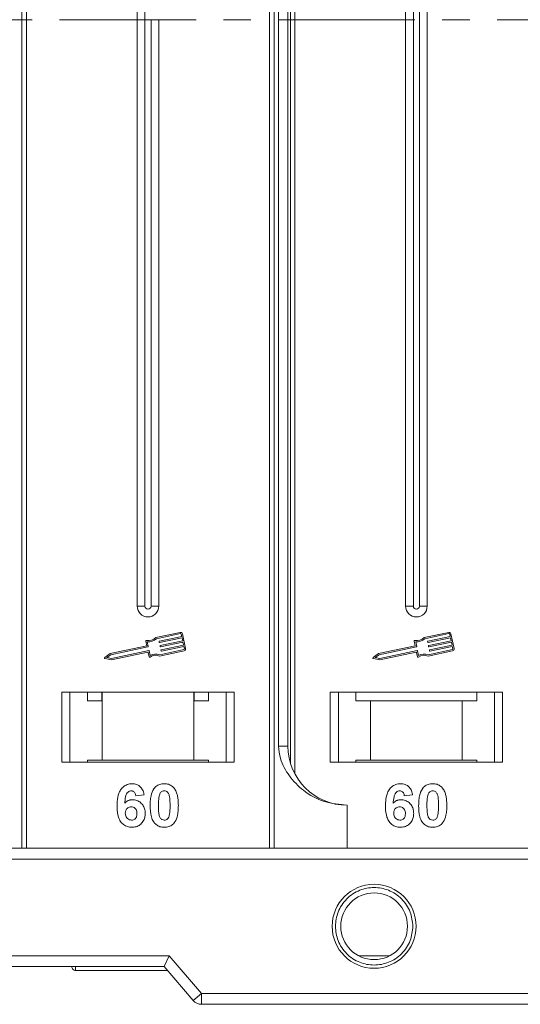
# Model space of a CAD drawing. Header units: millimetres. Extents: x -623 to 852, y 50 to 1083.
# Tile 21 of 72: x 172 to 219, y 277 to 369. Entities that reach past the tile are written whole.
import ezdxf

# ---------------------------------------------------------------- set-up
doc = ezdxf.new("R2010")
doc.units = ezdxf.units.MM
doc.linetypes.add('CENTERX2', pattern=[20.32, 12.7, -2.54, 2.54, -2.54])

msp = doc.modelspace()

# ---------------------------------------------------------------- linework, layer by layer
at = {"color": 7, "linetype": 'Continuous', "lineweight": 15}
for p, q in [((172.386, 445.501), (172.386, 368.501)), ((172.805, 368.501), (172.805, 445.501)), ((195.381, 445.501), (195.381, 368.501)), ((195.8, 368.501), (195.8, 445.501)), ((197.734, 368.501), (197.734, 438.579)), ((197.315, 437.549), (197.315, 368.501)), ((196.208, 436.001), (196.208, 368.501)), ((197.093, 368.501), (197.093, 436.001)), ((183.093, 423.001), (183.093, 368.501)), ((183.808, 423.001), (183.808, 368.501)), ((208.022, 423.001), (208.022, 368.501)), ((208.737, 423.001), (208.737, 368.501)), ((209.307, 368.501), (209.307, 423.001)), ((210.022, 368.501), (210.022, 423.001)), ((172.386, 368.501), (172.386, 291.501)), ((172.805, 291.501), (172.805, 368.501)), ((183.093, 368.501), (183.093, 314.001)), ((183.808, 368.501), (183.808, 314.001)), ((184.378, 314.001), (184.378, 368.501)), ((185.093, 314.001), (185.093, 368.501)), ((195.381, 368.501), (195.381, 291.501)), ((195.8, 291.501), (195.8, 368.501)), ((196.208, 368.501), (196.208, 301.001)), ((197.093, 301.001), (197.093, 368.501)), ((197.315, 368.501), (197.315, 299.454)), ((197.734, 298.424), (197.734, 368.501)), ((208.022, 368.501), (208.022, 314.001)), ((208.737, 368.501), (208.737, 314.001)), ((209.307, 314.001), (209.307, 368.501)), ((210.022, 314.001), (210.022, 368.501)), ((183.808, 314.001), (183.093, 314.001)), ((185.093, 314.001), (184.378, 314.001)), ((208.737, 314.001), (208.022, 314.001)), ((210.022, 314.001), (209.307, 314.001)), ((187.089, 311.568), (184.811, 311.087)), ((187.114, 311.453), (184.871, 310.979)), ((185.149, 310.738), (187.232, 311.178)), ((187.232, 311.178), (187.183, 311.408)), ((187.589, 310.053), (187.298, 311.432)), ((212.019, 311.568), (209.74, 311.087)), ((212.043, 311.453), (209.8, 310.979)), ((210.079, 310.738), (212.161, 311.178)), ((212.161, 311.178), (212.113, 311.408)), ((212.519, 310.053), (212.228, 311.432)), ((183.982, 310.311), (180.584, 309.593)), ((184.093, 310.215), (180.632, 309.483)), ((183.889, 310.756), (183.982, 310.311)), ((184.022, 310.694), (184.116, 310.25)), ((185.139, 310.646), (185.127, 310.703)), ((187.256, 311.063), (185.173, 310.623)), ((185.224, 310.244), (185.212, 310.301)), ((185.234, 310.336), (187.317, 310.776)), ((187.341, 310.661), (185.258, 310.221)), ((185.319, 309.934), (187.402, 310.374)), ((187.426, 310.259), (185.343, 309.819)), ((187.317, 310.776), (187.256, 311.063)), ((187.402, 310.374), (187.341, 310.661)), ((187.475, 310.029), (187.426, 310.259)), ((208.912, 310.311), (205.513, 309.593)), ((209.022, 310.215), (205.561, 309.483)), ((208.818, 310.756), (208.912, 310.311)), ((208.951, 310.694), (209.045, 310.25)), ((210.068, 310.646), (210.056, 310.703)), ((212.186, 311.063), (210.103, 310.623)), ((210.153, 310.244), (210.141, 310.301)), ((210.164, 310.336), (212.246, 310.776)), ((212.271, 310.661), (210.188, 310.221)), ((210.249, 309.934), (212.331, 310.374)), ((212.355, 310.259), (210.273, 309.819)), ((212.246, 310.776), (212.186, 311.063)), ((212.331, 310.374), (212.271, 310.661)), ((212.404, 310.029), (212.355, 310.259)), ((180.584, 309.593), (180.082, 309.243)), ((180.632, 309.483), (180.262, 309.225)), ((180.704, 309.139), (184.166, 309.87)), ((180.705, 309.019), (184.075, 309.731)), ((184.11, 309.708), (184.198, 309.292)), ((184.201, 309.847), (184.294, 309.403)), ((185.175, 309.363), (187.454, 309.844)), ((185.187, 309.486), (187.429, 309.959)), ((185.309, 309.841), (185.296, 309.899)), ((205.513, 309.593), (205.011, 309.243)), ((205.561, 309.483), (205.192, 309.225)), ((205.634, 309.139), (209.095, 309.87)), ((205.635, 309.019), (209.005, 309.731)), ((209.039, 309.708), (209.127, 309.292)), ((209.13, 309.847), (209.224, 309.403)), ((210.104, 309.363), (212.383, 309.844)), ((210.116, 309.486), (212.359, 309.959)), ((210.238, 309.841), (210.226, 309.899)), ((180.104, 309.137), (180.705, 309.019)), ((180.262, 309.225), (180.704, 309.139)), ((205.034, 309.137), (205.635, 309.019)), ((205.192, 309.225), (205.634, 309.139)), ((192.093, 306.001), (176.093, 306.001)), ((176.093, 306.001), (176.093, 299.501)), ((176.843, 299.501), (176.843, 306.001)), ((178.479, 306.001), (178.479, 305.201)), ((179.797, 305.201), (179.797, 306.001)), ((179.843, 306.001), (179.843, 299.701)), ((188.343, 299.701), (188.343, 306.001)), ((188.389, 306.001), (188.389, 305.201)), ((189.707, 305.201), (189.707, 306.001)), ((191.343, 306.001), (191.343, 299.501)), ((192.093, 299.501), (192.093, 306.001)), ((217.022, 306.001), (201.022, 306.001)), ((201.022, 306.001), (201.022, 299.501)), ((201.772, 299.501), (201.772, 306.001)), ((203.409, 306.001), (203.409, 305.201)), ((214.636, 305.201), (214.636, 306.001)), ((216.272, 306.001), (216.272, 299.501)), ((217.022, 299.501), (217.022, 306.001)), ((178.479, 305.201), (179.797, 305.201)), ((188.389, 305.201), (189.707, 305.201)), ((203.409, 305.201), (204.772, 305.201)), ((204.772, 305.201), (204.772, 299.701)), ((204.772, 305.201), (213.272, 305.201)), ((213.272, 299.701), (213.272, 305.201)), ((213.272, 305.201), (214.636, 305.201)), ((196.208, 301.001), (197.093, 301.001)), ((176.093, 299.501), (192.093, 299.501)), ((179.843, 299.701), (178.479, 299.701)), ((178.479, 299.501), (178.479, 299.701)), ((179.843, 299.701), (188.343, 299.701)), ((189.707, 299.701), (188.343, 299.701)), ((189.707, 299.701), (189.707, 299.501)), ((201.022, 299.501), (217.022, 299.501)), ((204.772, 299.701), (203.409, 299.701)), ((203.409, 299.501), (203.409, 299.701)), ((204.772, 299.701), (213.272, 299.701)), ((214.636, 299.701), (213.272, 299.701)), ((214.636, 299.701), (214.636, 299.501)), ((183.734, 296.457), (182.965, 296.373)), ((208.663, 296.457), (207.894, 296.373)), ((202.593, 295.501), (202.593, 291.501)), ((241.593, 291.501), (170.038, 291.501)), ((171.156, 290.501), (241.593, 290.501)), ((186.053, 281.501), (150.593, 281.501)), ((185.593, 280.501), (186.053, 281.501)), ((189.053, 278.001), (186.053, 281.501)), ((206.524, 281.501), (203.662, 281.501)), ((150.593, 280.501), (185.593, 280.501)), ((150.593, 280.501), (177.022, 280.501)), ((177.372, 280.151), (177.372, 280.151)), ((185.593, 280.501), (188.294, 277.351)), ((188.294, 277.351), (189.053, 278.001)), ((241.593, 278.001), (189.053, 278.001)), ((189.053, 278.001), (189.053, 277.001)), ((189.053, 277.001), (241.593, 277.001))]:
    msp.add_line(p, q, dxfattribs=at)
at = {"color": 1, "linetype": 'CENTERX2', "lineweight": 13}
msp.add_line((676.246, 368.501), (-161.837, 368.501), dxfattribs=at)
at = {"color": 7, "linetype": 'Continuous', "lineweight": 15}
for radius in [3.9, 3.1]:
    msp.add_circle((205.093, 284.251), radius, dxfattribs=at)
for centre, radius, start, end in [((184.093, 314.001), 1, 180, 0), ((184.093, 314.001), 0.285, 180, 0), ((209.022, 314.001), 1, 180, 0), ((209.022, 314.001), 0.285, 180, 0), ((187.126, 311.396), 0.176, 11.9297, 101.9297), ((187.126, 311.396), 0.0587, 11.9297, 101.9297), ((212.055, 311.396), 0.176, 11.9297, 101.9297), ((212.055, 311.396), 0.0587, 11.9297, 101.9297), ((183.946, 310.768), 0.0587, 76.41469, 191.9297), ((184.165, 311.673), 0.873, 256.41469, 317.74736), ((184.165, 311.673), 0.99, 261.69305, 315.48899), ((184.087, 310.243), 0.0294, 281.9297, 11.9297), ((185.155, 310.709), 0.0294, 101.9297, 191.9297), ((185.167, 310.652), 0.0294, 191.9297, 281.9297), ((185.24, 310.307), 0.0294, 101.9297, 191.9297), ((185.252, 310.25), 0.0294, 191.9297, 281.9297), ((208.876, 310.768), 0.0587, 76.41469, 191.9297), ((209.094, 311.673), 0.873, 256.41469, 317.74736), ((209.094, 311.673), 0.99, 261.69305, 315.48899), ((209.016, 310.243), 0.0294, 281.9297, 11.9297), ((210.085, 310.709), 0.0294, 101.9297, 191.9297), ((210.097, 310.652), 0.0294, 191.9297, 281.9297), ((210.17, 310.307), 0.0294, 101.9297, 191.9297), ((210.182, 310.25), 0.0294, 191.9297, 281.9297), ((184.081, 309.702), 0.0294, 11.9297, 101.9297), ((184.172, 309.841), 0.0294, 11.9297, 101.9297), ((184.255, 309.305), 0.0587, 191.9297, 307.44471), ((184.822, 308.565), 0.873, 66.11204, 127.44471), ((184.822, 308.565), 0.99, 68.37041, 122.16635), ((185.325, 309.905), 0.0294, 101.9297, 191.9297), ((185.337, 309.847), 0.0294, 191.9297, 281.9297), ((187.417, 310.017), 0.0587, 281.9297, 11.9297), ((187.417, 310.017), 0.176, 281.9297, 11.9297), ((209.011, 309.702), 0.0294, 11.9297, 101.9297), ((209.101, 309.841), 0.0294, 11.9297, 101.9297), ((209.185, 309.305), 0.0587, 191.9297, 307.44471), ((209.751, 308.565), 0.873, 66.11204, 127.44471), ((209.751, 308.565), 0.99, 68.37041, 122.16635), ((210.255, 309.905), 0.0294, 101.9297, 191.9297), ((210.267, 309.847), 0.0294, 191.9297, 281.9297), ((212.347, 310.017), 0.0587, 281.9297, 11.9297), ((212.347, 310.017), 0.176, 281.9297, 11.9297), ((180.115, 309.194), 0.0587, 124.95116, 258.90824), ((205.045, 309.194), 0.0587, 124.95116, 258.90824), ((202.593, 301.001), 5.5, 180, 270), ((177.372, 280.501), 0.35, 180.00041, 270.00191), ((189.053, 278.001), 1, 220.60129, 270)]:
    msp.add_arc(centre, radius, start, end, dxfattribs=at)
for points, knots in [([(196.208, 301.001), (196.251, 300.611), (196.362, 299.612), (197.186, 298.158), (198.556, 296.745), (200.421, 295.708), (201.872, 295.57), (202.593, 295.501)], [0, 0, 0, 0, 0.125713, 0.321276, 0.524466, 0.763484, 1, 1, 1, 1]), ([(181.221, 295.448), (181.224, 295.581), (181.233, 295.982), (181.323, 296.538), (181.602, 297.047), (181.948, 297.349), (182.318, 297.487), (182.552, 297.498), (182.636, 297.501)], [0, 0, 0, 0, 0.142337, 0.429127, 0.589943, 0.751205, 0.909895, 1, 1, 1, 1]), ([(182.636, 297.501), (182.772, 297.491), (183.018, 297.471), (183.331, 297.287), (183.572, 297.011), (183.688, 296.714), (183.724, 296.515), (183.734, 296.457)], [0, 0, 0, 0, 0.242691, 0.439002, 0.635006, 0.895059, 1, 1, 1, 1]), ([(184.694, 297.095), (184.738, 297.145), (184.828, 297.247), (184.997, 297.363), (185.186, 297.446), (185.355, 297.484), (185.497, 297.499), (185.569, 297.501), (185.606, 297.501)], [0, 0, 0, 0, 0.193776, 0.3936, 0.587864, 0.788908, 0.894169, 1, 1, 1, 1]), ([(185.606, 297.501), (185.673, 297.499), (185.807, 297.495), (186.005, 297.451), (186.196, 297.373), (186.341, 297.274), (186.448, 297.176), (186.496, 297.119), (186.521, 297.09)], [0, 0, 0, 0, 0.192627, 0.388684, 0.582013, 0.783201, 0.891038, 1, 1, 1, 1]), ([(206.151, 295.448), (206.154, 295.581), (206.162, 295.982), (206.253, 296.538), (206.531, 297.047), (206.878, 297.349), (207.248, 297.487), (207.481, 297.498), (207.566, 297.501)], [0, 0, 0, 0, 0.142337, 0.429127, 0.589943, 0.751205, 0.909895, 1, 1, 1, 1]), ([(207.566, 297.501), (207.702, 297.491), (207.948, 297.471), (208.26, 297.287), (208.501, 297.011), (208.617, 296.714), (208.653, 296.515), (208.663, 296.457)], [0, 0, 0, 0, 0.2426908, 0.4390024, 0.635006, 0.8950587, 1, 1, 1, 1]), ([(209.623, 297.095), (209.668, 297.145), (209.758, 297.247), (209.927, 297.363), (210.115, 297.446), (210.285, 297.484), (210.426, 297.499), (210.499, 297.501), (210.535, 297.501)], [0, 0, 0, 0, 0.193776, 0.3936, 0.587864, 0.788908, 0.894169, 1, 1, 1, 1]), ([(210.535, 297.501), (210.602, 297.499), (210.737, 297.495), (210.935, 297.451), (211.125, 297.373), (211.27, 297.274), (211.377, 297.176), (211.426, 297.119), (211.45, 297.09)], [0, 0, 0, 0, 0.192627, 0.388684, 0.582013, 0.783201, 0.891038, 1, 1, 1, 1]), ([(182.538, 296.835), (182.484, 296.829), (182.375, 296.818), (182.223, 296.718), (182.081, 296.546), (181.973, 296.184), (181.949, 295.884), (181.932, 295.679)], [0, 0, 0, 0, 0.112049, 0.22438, 0.370115, 0.570276, 1, 1, 1, 1]), ([(182.965, 296.373), (182.952, 296.451), (182.933, 296.573), (182.842, 296.717), (182.737, 296.798), (182.629, 296.831), (182.563, 296.834), (182.538, 296.835)], [0, 0, 0, 0, 0.33384, 0.524547, 0.716372, 0.891824, 1, 1, 1, 1]), ([(184.298, 295.482), (184.3, 295.616), (184.305, 295.919), (184.378, 296.446), (184.519, 296.867), (184.676, 297.072), (184.694, 297.095)], [0, 0, 0, 0, 0.237381, 0.538918, 0.949082, 1, 1, 1, 1]), ([(185.153, 296.442), (185.177, 296.511), (185.215, 296.623), (185.323, 296.749), (185.447, 296.816), (185.546, 296.832), (185.599, 296.834), (185.606, 296.835)], [0, 0, 0, 0, 0.334804, 0.542561, 0.750382, 0.970721, 1, 1, 1, 1]), ([(185.606, 296.835), (185.663, 296.829), (185.764, 296.819), (185.893, 296.744), (186.003, 296.604), (186.103, 296.333), (186.139, 295.936), (186.143, 295.629), (186.144, 295.474)], [0, 0, 0, 0, 0.105646, 0.186221, 0.267042, 0.431541, 0.712708, 1, 1, 1, 1]), ([(186.521, 297.09), (186.56, 297.036), (186.64, 296.927), (186.745, 296.695), (186.835, 296.399), (186.885, 296.068), (186.91, 295.758), (186.912, 295.569), (186.913, 295.474)], [0, 0, 0, 0, 0.118432, 0.239329, 0.449434, 0.664178, 0.83182, 1, 1, 1, 1]), ([(207.467, 296.835), (207.413, 296.829), (207.305, 296.818), (207.153, 296.718), (207.011, 296.546), (206.902, 296.184), (206.878, 295.884), (206.861, 295.679)], [0, 0, 0, 0, 0.112049, 0.22438, 0.370115, 0.570276, 1, 1, 1, 1]), ([(207.894, 296.373), (207.882, 296.451), (207.862, 296.573), (207.772, 296.717), (207.666, 296.798), (207.558, 296.831), (207.492, 296.834), (207.467, 296.835)], [0, 0, 0, 0, 0.33384, 0.524547, 0.716372, 0.891824, 1, 1, 1, 1]), ([(209.228, 295.482), (209.23, 295.616), (209.235, 295.919), (209.307, 296.446), (209.448, 296.867), (209.606, 297.072), (209.623, 297.095)], [0, 0, 0, 0, 0.237381, 0.538918, 0.949082, 1, 1, 1, 1]), ([(210.083, 296.442), (210.106, 296.511), (210.144, 296.623), (210.252, 296.749), (210.376, 296.816), (210.475, 296.832), (210.529, 296.834), (210.535, 296.835)], [0, 0, 0, 0, 0.334804, 0.542561, 0.750382, 0.970721, 1, 1, 1, 1]), ([(210.535, 296.835), (210.593, 296.829), (210.694, 296.819), (210.822, 296.744), (210.933, 296.604), (211.032, 296.333), (211.069, 295.936), (211.072, 295.629), (211.074, 295.474)], [0, 0, 0, 0, 0.105646, 0.186221, 0.267042, 0.431541, 0.712708, 1, 1, 1, 1]), ([(211.45, 297.09), (211.49, 297.036), (211.569, 296.927), (211.674, 296.695), (211.764, 296.399), (211.814, 296.068), (211.839, 295.758), (211.842, 295.569), (211.843, 295.474)], [0, 0, 0, 0, 0.118432, 0.239329, 0.449434, 0.664178, 0.83182, 1, 1, 1, 1]), ([(181.932, 295.679), (181.978, 295.728), (182.073, 295.826), (182.218, 295.917), (182.345, 295.967), (182.444, 295.995), (182.548, 296.011), (182.619, 296.013), (182.655, 296.014)], [0, 0, 0, 0, 0.2436536, 0.4957602, 0.6178923, 0.7415029, 0.8700251, 1, 1, 1, 1]), ([(182.655, 296.014), (182.79, 296.002), (183.063, 295.977), (183.411, 295.761), (183.677, 295.46), (183.818, 295.107), (183.831, 294.863), (183.837, 294.755)], [0, 0, 0, 0, 0.210216, 0.421975, 0.620016, 0.831037, 1, 1, 1, 1]), ([(185.067, 295.474), (185.068, 295.541), (185.069, 295.674), (185.075, 295.855), (185.085, 296.017), (185.099, 296.159), (185.117, 296.302), (185.141, 296.395), (185.153, 296.442)], [0, 0, 0, 0, 0.20527, 0.410616, 0.557148, 0.703844, 0.851475, 1, 1, 1, 1]), ([(206.861, 295.679), (206.908, 295.728), (207.002, 295.826), (207.148, 295.917), (207.275, 295.967), (207.374, 295.995), (207.478, 296.011), (207.548, 296.013), (207.584, 296.014)], [0, 0, 0, 0, 0.243654, 0.49576, 0.617892, 0.741503, 0.870025, 1, 1, 1, 1]), ([(207.584, 296.014), (207.72, 296.002), (207.992, 295.977), (208.34, 295.761), (208.606, 295.46), (208.748, 295.107), (208.76, 294.863), (208.766, 294.755)], [0, 0, 0, 0, 0.210216, 0.421975, 0.620016, 0.831037, 1, 1, 1, 1]), ([(209.997, 295.474), (209.997, 295.541), (209.998, 295.674), (210.004, 295.855), (210.014, 296.017), (210.028, 296.159), (210.047, 296.302), (210.071, 296.395), (210.083, 296.442)], [0, 0, 0, 0, 0.20527, 0.410616, 0.557148, 0.703844, 0.851475, 1, 1, 1, 1]), ([(182.579, 293.45), (182.443, 293.461), (182.172, 293.482), (181.812, 293.683), (181.52, 293.988), (181.28, 294.524), (181.225, 295.034), (181.222, 295.389), (181.221, 295.448)], [0, 0, 0, 0, 0.148269, 0.297647, 0.442421, 0.607851, 0.935658, 1, 1, 1, 1]), ([(181.99, 294.772), (181.995, 294.855), (182.003, 294.991), (182.094, 295.16), (182.217, 295.269), (182.365, 295.338), (182.473, 295.344), (182.525, 295.348)], [0, 0, 0, 0, 0.2767209, 0.4568705, 0.6370074, 0.8240683, 1, 1, 1, 1]), ([(182.563, 294.117), (182.496, 294.124), (182.359, 294.138), (182.183, 294.255), (182.057, 294.412), (181.999, 294.595), (181.993, 294.715), (181.99, 294.772)], [0, 0, 0, 0, 0.207905, 0.419981, 0.630626, 0.821735, 1, 1, 1, 1]), ([(182.525, 295.348), (182.593, 295.342), (182.718, 295.332), (182.878, 295.238), (182.997, 295.103), (183.059, 294.918), (183.064, 294.785), (183.067, 294.715)], [0, 0, 0, 0, 0.2137567, 0.3949441, 0.5765849, 0.7773109, 1, 1, 1, 1]), ([(183.067, 294.715), (183.063, 294.63), (183.057, 294.492), (182.984, 294.313), (182.873, 294.204), (182.729, 294.13), (182.622, 294.121), (182.563, 294.117)], [0, 0, 0, 0, 0.2886974, 0.4635526, 0.6399417, 0.8018084, 1, 1, 1, 1]), ([(183.837, 294.755), (183.829, 294.62), (183.813, 294.35), (183.647, 293.969), (183.362, 293.67), (182.989, 293.479), (182.716, 293.46), (182.579, 293.45)], [0, 0, 0, 0, 0.197831, 0.3973, 0.59891, 0.798741, 1, 1, 1, 1]), ([(185.606, 293.45), (185.471, 293.46), (185.199, 293.481), (184.845, 293.679), (184.557, 293.993), (184.323, 294.604), (184.308, 295.124), (184.298, 295.482)], [0, 0, 0, 0, 0.147528, 0.296569, 0.43214, 0.608737, 1, 1, 1, 1]), ([(185.606, 294.117), (185.538, 294.125), (185.428, 294.138), (185.299, 294.224), (185.196, 294.375), (185.103, 294.647), (185.073, 295.037), (185.069, 295.328), (185.067, 295.474)], [0, 0, 0, 0, 0.125351, 0.202197, 0.279182, 0.459742, 0.727968, 1, 1, 1, 1]), ([(186.144, 295.474), (186.144, 295.407), (186.143, 295.274), (186.137, 295.094), (186.127, 294.932), (186.113, 294.791), (186.094, 294.649), (186.07, 294.556), (186.058, 294.509)], [0, 0, 0, 0, 0.205942, 0.411959, 0.558149, 0.704502, 0.851801, 1, 1, 1, 1]), ([(186.913, 295.474), (186.911, 295.341), (186.906, 295.037), (186.836, 294.517), (186.698, 294.095), (186.54, 293.887), (186.518, 293.856)], [0, 0, 0, 0, 0.236629, 0.537361, 0.932986, 1, 1, 1, 1]), ([(207.508, 293.45), (207.373, 293.461), (207.101, 293.482), (206.741, 293.683), (206.45, 293.988), (206.209, 294.524), (206.155, 295.034), (206.151, 295.389), (206.151, 295.448)], [0, 0, 0, 0, 0.148269, 0.297647, 0.442421, 0.607851, 0.935658, 1, 1, 1, 1]), ([(206.92, 294.772), (206.925, 294.855), (206.933, 294.991), (207.024, 295.16), (207.146, 295.269), (207.295, 295.338), (207.402, 295.344), (207.454, 295.348)], [0, 0, 0, 0, 0.276721, 0.45687, 0.637007, 0.824068, 1, 1, 1, 1]), ([(207.493, 294.117), (207.425, 294.124), (207.288, 294.138), (207.113, 294.255), (206.986, 294.412), (206.928, 294.595), (206.923, 294.715), (206.92, 294.772)], [0, 0, 0, 0, 0.207905, 0.419981, 0.630626, 0.821735, 1, 1, 1, 1]), ([(207.454, 295.348), (207.522, 295.342), (207.647, 295.332), (207.807, 295.238), (207.927, 295.103), (207.989, 294.918), (207.994, 294.785), (207.997, 294.715)], [0, 0, 0, 0, 0.213757, 0.394944, 0.576585, 0.777311, 1, 1, 1, 1]), ([(207.997, 294.715), (207.993, 294.63), (207.986, 294.492), (207.913, 294.313), (207.803, 294.204), (207.659, 294.13), (207.552, 294.121), (207.493, 294.117)], [0, 0, 0, 0, 0.2886974, 0.4635526, 0.6399417, 0.8018084, 1, 1, 1, 1]), ([(208.766, 294.755), (208.758, 294.62), (208.743, 294.35), (208.577, 293.969), (208.292, 293.67), (207.918, 293.479), (207.645, 293.46), (207.508, 293.45)], [0, 0, 0, 0, 0.197831, 0.3973, 0.59891, 0.798741, 1, 1, 1, 1]), ([(210.535, 293.45), (210.4, 293.46), (210.128, 293.481), (209.774, 293.679), (209.486, 293.993), (209.253, 294.604), (209.238, 295.124), (209.228, 295.482)], [0, 0, 0, 0, 0.147528, 0.296569, 0.43214, 0.608737, 1, 1, 1, 1]), ([(210.535, 294.117), (210.467, 294.125), (210.357, 294.138), (210.228, 294.224), (210.125, 294.375), (210.032, 294.647), (210.003, 295.037), (209.999, 295.328), (209.997, 295.474)], [0, 0, 0, 0, 0.125351, 0.202197, 0.279182, 0.459742, 0.727968, 1, 1, 1, 1]), ([(211.074, 295.474), (211.073, 295.407), (211.072, 295.274), (211.066, 295.094), (211.056, 294.932), (211.042, 294.791), (211.024, 294.649), (211, 294.556), (210.988, 294.509)], [0, 0, 0, 0, 0.205942, 0.411959, 0.558149, 0.704502, 0.851801, 1, 1, 1, 1]), ([(211.843, 295.474), (211.841, 295.341), (211.836, 295.037), (211.765, 294.517), (211.627, 294.095), (211.47, 293.887), (211.447, 293.856)], [0, 0, 0, 0, 0.236629, 0.537361, 0.932986, 1, 1, 1, 1]), ([(186.058, 294.509), (186.035, 294.44), (185.997, 294.329), (185.89, 294.203), (185.768, 294.137), (185.669, 294.119), (185.614, 294.117), (185.606, 294.117)], [0, 0, 0, 0, 0.3336776, 0.5404125, 0.7472639, 0.9612091, 1, 1, 1, 1]), ([(186.518, 293.856), (186.473, 293.806), (186.383, 293.704), (186.214, 293.589), (186.026, 293.506), (185.856, 293.468), (185.715, 293.453), (185.642, 293.451), (185.606, 293.45)], [0, 0, 0, 0, 0.193769, 0.393564, 0.587886, 0.789131, 0.894283, 1, 1, 1, 1]), ([(210.988, 294.509), (210.965, 294.44), (210.927, 294.329), (210.819, 294.203), (210.697, 294.137), (210.598, 294.119), (210.544, 294.117), (210.535, 294.117)], [0, 0, 0, 0, 0.3336776, 0.5404125, 0.7472639, 0.9612091, 1, 1, 1, 1]), ([(211.447, 293.856), (211.403, 293.806), (211.313, 293.704), (211.144, 293.589), (210.955, 293.506), (210.786, 293.468), (210.644, 293.453), (210.572, 293.451), (210.535, 293.45)], [0, 0, 0, 0, 0.193769, 0.393564, 0.587886, 0.789131, 0.894283, 1, 1, 1, 1]), ([(201.493, 284.251), (201.541, 284.704), (201.616, 285.403), (202.064, 286.242), (202.529, 286.814), (203.102, 287.282), (203.941, 287.716), (205.093, 287.939), (206.245, 287.716), (207.084, 287.283), (207.656, 286.814), (208.122, 286.242), (208.57, 285.403), (208.645, 284.704), (208.693, 284.251)], [0, 0, 0, 0, 0.119721, 0.184837, 0.25, 0.315115, 0.380279, 0.5, 0.619721, 0.684837, 0.75, 0.815115, 0.880279, 1, 1, 1, 1]), ([(208.693, 284.251), (208.645, 283.799), (208.57, 283.1), (208.122, 282.261), (207.657, 281.689), (207.084, 281.22), (206.245, 280.786), (205.093, 280.564), (203.941, 280.786), (203.102, 281.22), (202.53, 281.688), (202.064, 282.26), (201.616, 283.1), (201.541, 283.799), (201.493, 284.251)], [0, 0, 0, 0, 0.119721, 0.184837, 0.25, 0.315115, 0.380279, 0.5, 0.619721, 0.684837, 0.75, 0.815115, 0.880279, 1, 1, 1, 1]), ([(177.364, 280.501), (177.366, 280.483), (177.372, 280.388), (177.372, 280.276), (177.373, 280.172), (177.373, 280.159), (177.372, 280.151)], [0, 0, 0, 0, 0.079527, 0.42373, 0.683042, 1, 1, 1, 1]), ([(177.372, 280.151), (178.683, 280.151), (181.343, 280.151), (184.206, 280.151), (185.69, 280.151), (185.893, 280.151)], [0, 0, 0, 0, 0.455778, 0.925489, 1, 1, 1, 1])]:
    msp.add_open_spline(points, degree=3, knots=knots, dxfattribs=at)

doc.saveas('drawing.dxf')
